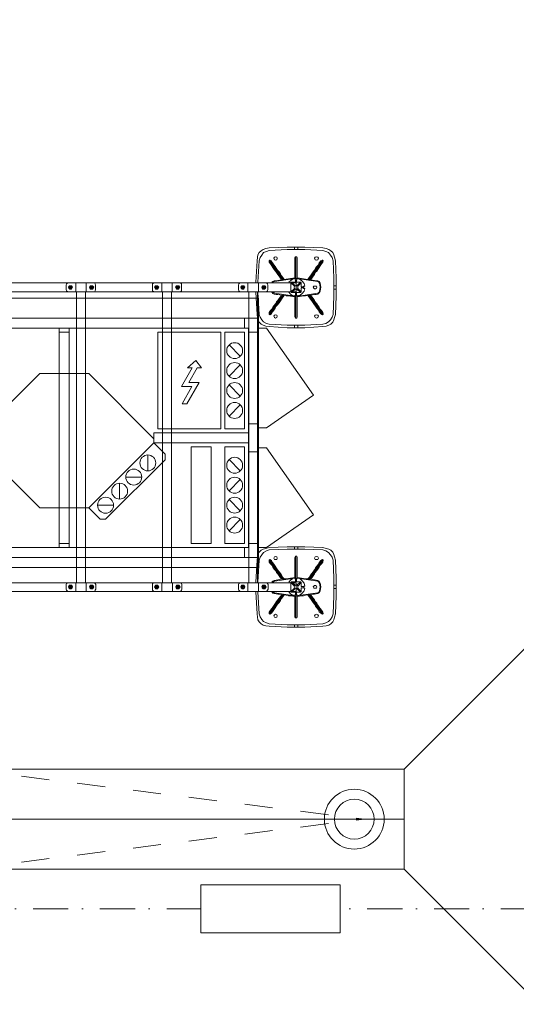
# Model space of a CAD drawing. Header units: millimetres. Extents: x -126905 to -83905, y -179170 to 5194.
# Tile 11 of 14: x -103558 to -101067, y -98345 to -93407. Entities that reach past the tile are written whole.
import ezdxf
from ezdxf.enums import TextEntityAlignment as Align

# ---------------------------------------------------------------- set-up
doc = ezdxf.new("R2010")
doc.units = ezdxf.units.MM
doc.header["$MEASUREMENT"] = 0
for name, pattern in [('Kropki i Kreski', [335.138881, 176.388884, -88.194442, 0, -70.555556]), ('Przerywana', [282.222223, 141.111112, -141.111112]), ('Wipeout_Contour', [1000, 0, -1000])]:
    doc.linetypes.add(name, pattern=pattern)
for name, color, linetype, lineweight in [('Nowe_0_Nr_pióra__3', 7, 'Continuous', 13), ('Nowe_Konstrukcja - Słupy_Nr_pióra__21', 7, 'Continuous', 20), ('Nowe_Konstrukcja - Słupy_Nr_pióra__4', 8, 'Continuous', 13), ('Nowe_Konstrukcja - Słupy_Nr_pióra__41', 7, 'Continuous', 13), ('Nowe_Osie_Nr_pióra__4', 8, 'Continuous', 13)]:
    doc.layers.add(name, color=color, linetype=linetype, lineweight=lineweight)
doc.layers.add('Nowe_Konstrukcja - Słupy', color=7, linetype='Continuous')
doc.layers.add('Nowe_Osie', color=7, linetype='Continuous')
doc.layers.add('Nowe_wentylacja_Nr_pióra__61', color=7, linetype='Continuous', lineweight=18, true_color=0x6a6a6a)
doc.styles.add('STYL_AUTOMATYCZNY_1', font='arial.ttf')

# ---------------------------------------------------------------- blocks, each defined once
blk = doc.blocks.new('Standardowy znacznik osi_5')
at = {"layer": 'Nowe_Osie_Nr_pióra__4', "color": 8, "linetype": 'Kropki i Kreski', "lineweight": 13}
blk.add_line((1000, 0), (32849.3, 0), dxfattribs=at)
at = {"layer": 'Nowe_Osie_Nr_pióra__4', "color": 8, "lineweight": 13, "style": 'STYL_AUTOMATYCZNY_1'}
for tag, p in [('AC_MarkerText_1_0', (-250, -239.3)), ('AC_MarkerText_1_1', (34099.3, -239.3))]:
    blk.add_attdef(tag, text='', height=250, rotation=180, dxfattribs=at).set_placement(p, align=Align.TOP_CENTER)
blk = doc.blocks.new('Słup_2_1', base_point=(-102299.5, -97866.1))
at = {"layer": 'Nowe_Konstrukcja - Słupy_Nr_pióra__4', "linetype": 'Continuous', "lineweight": 13}
h = blk.add_hatch(dxfattribs=at)
h.set_pattern_fill('Beton_zbrojony_0001', color=8, style=0, pattern_type=2)
h.set_pattern_definition([(45, (0, 0), (-91.92388, 91.92388), []), (45, (-45.96, 45.96), (-91.92388, 91.92388), [97.5, -32.5])])
h.paths.add_polyline_path([(-102649.5, -97986.1), (-101949.5, -97986.1), (-101949.5, -97746.1), (-102649.5, -97746.1)])
at = {"layer": 'Nowe_Konstrukcja - Słupy_Nr_pióra__21', "color": 7, "linetype": 'Continuous', "lineweight": 20, "flags": 128}
blk.add_lwpolyline([(-102649.5, -97986.1), (-101949.5, -97986.1), (-101949.5, -97746.1), (-102649.5, -97746.1)], close=True, dxfattribs=at)
blk = doc.blocks.new('Słup_4_1', base_point=(-102299.5, -97866.1))
at = {"color": 254, "linetype": 'Wipeout_Contour', "lineweight": 0, "ltscale": 566293.557918}
blk.add_wipeout([(-102649.5, -97986.1), (-101949.5, -97986.1), (-101949.5, -97746.1), (-102649.5, -97746.1)], dxfattribs=at).dxf.layer = 'Nowe_Konstrukcja - Słupy'
at = {"layer": 'Nowe_Konstrukcja - Słupy_Nr_pióra__41', "color": 7, "linetype": 'Continuous', "lineweight": 13, "flags": 128}
blk.add_lwpolyline([(-102649.5, -97986.1), (-101949.5, -97986.1), (-101949.5, -97746.1), (-102649.5, -97746.1)], close=True, dxfattribs=at)
blk = doc.blocks.new('Słup_5_1', base_point=(-102299.5, -97866.1))
at = {"color": 254, "linetype": 'Wipeout_Contour', "lineweight": 0, "ltscale": 566293.557918}
blk.add_wipeout([(-102649.5, -97986.1), (-101949.5, -97986.1), (-101949.5, -97746.1), (-102649.5, -97746.1)], dxfattribs=at).dxf.layer = 'Nowe_Konstrukcja - Słupy'
at = {"layer": 'Nowe_Konstrukcja - Słupy_Nr_pióra__41', "color": 7, "linetype": 'Continuous', "lineweight": 13, "flags": 128}
blk.add_lwpolyline([(-102649.5, -97986.1), (-101949.5, -97986.1), (-101949.5, -97746.1), (-102649.5, -97746.1)], close=True, dxfattribs=at)

msp = doc.modelspace()

# ---------------------------------------------------------------- linework, layer by layer
at = {"layer": 'Nowe_0_Nr_pióra__3', "color": 7, "linetype": 'Przerywana', "lineweight": 13}
for p in [(-103829.5, -97166.6), (-103829.5, -97666.6)]:
    msp.add_line(p, (-101829.5, -97416.6), dxfattribs=at)
at = {"layer": 'Nowe_0_Nr_pióra__3', "color": 7, "linetype": 'Continuous', "lineweight": 13, "flags": 128}
for points in [[(-96019.5, -91556.6), (-101629.5, -97166.6)], [(-101629.5, -97416.6), (-115929.5, -97416.6)], [(-101880.5, -97666.6), (-116180.5, -97666.6)], [(-96019.5, -103276.6), (-101629.5, -97666.6)]]:
    msp.add_lwpolyline(points, dxfattribs=at)
msp.add_lwpolyline([(-101629.5, -97166.6), (-116180.5, -97166.6), (-116180.5, -97666.6), (-101629.5, -97666.6)], close=True, dxfattribs=at)
at = {"layer": 'Nowe_0_Nr_pióra__3', "color": 7, "linetype": 'Continuous', "lineweight": 13}
for radius in [150, 100]:
    msp.add_circle((-101879.5, -97416.6), radius, dxfattribs=at)
at = {"layer": 'Nowe_wentylacja_Nr_pióra__61', "color": 251, "linetype": 'Continuous', "lineweight": 18, "true_color": 0x6a6a6a}
for p, q in [((-102507.8, -95038.5), (-102451.2, -95095.1)), ((-102507.8, -95195.1), (-102451.2, -95138.5)), ((-102507.8, -95238.5), (-102451.2, -95295.1)), ((-102507.8, -95395.1), (-102451.2, -95338.5)), ((-102915.1, -95590.1), (-102915.1, -95670.1)), ((-102507.8, -95613.5), (-102451.2, -95670.1)), ((-103025.8, -95700.8), (-102945.8, -95700.8)), ((-103056.5, -95731.5), (-103056.5, -95811.5)), ((-102507.8, -95770.1), (-102451.2, -95713.5)), ((-103167.2, -95842.2), (-103087.2, -95842.2)), ((-102507.8, -95813.5), (-102451.2, -95870.1)), ((-102507.8, -95970.1), (-102451.2, -95913.5))]:
    msp.add_line(p, q, dxfattribs=at)
for points in [[(-102365.8, -94598.8), (-102362.7, -94586.3), (-102356.5, -94575.3), (-102347.1, -94566), (-102336.1, -94559.7), (-102323.6, -94555)], [(-102356.5, -94616), (-102351.8, -94600.3), (-102343.9, -94587.8), (-102334.6, -94575.3), (-102320.5, -94569.1), (-102306.4, -94564.4)], [(-102323.6, -94555), (-102306.4, -94551.9)], [(-102306.4, -94551.9), (-102215.8, -94547.2), (-102126.7, -94547.2), (-102037.6, -94551.9)], [(-102306.4, -94564.4), (-102215.8, -94559.7), (-102126.7, -94559.7), (-102037.6, -94564.4)], [(-102179.8, -94547.2), (-102179.8, -94559.7)], [(-102162.6, -94547.2), (-102162.6, -94559.7)], [(-102037.6, -94551.9), (-102020.4, -94555)], [(-102037.6, -94564.4), (-102021.9, -94569.1), (-102009.4, -94575.3), (-101998.5, -94587.8), (-101990.7, -94600.3), (-101986, -94616)], [(-102020.4, -94555), (-102007.9, -94559.7), (-101996.9, -94566), (-101987.5, -94575.3), (-101981.3, -94586.3), (-101978.2, -94598.8)], [(-102373.7, -94723.8), (-102367.4, -94616)], [(-102367.4, -94616), (-102365.8, -94598.8)], [(-102362.7, -94723.8), (-102356.5, -94616)], [(-102306.4, -94616), (-102303.3, -94612.8)], [(-102306.4, -94616), (-102236.1, -94714.5)], [(-102306.4, -94623.8), (-102306.4, -94616)], [(-102234.5, -94712.9), (-102303.3, -94612.8)], [(-102303.3, -94612.8), (-102295.5, -94616)], [(-102178.2, -94702), (-102187.6, -94703.5), (-102198.6, -94705.1), (-102209.5, -94706.6), (-102220.5, -94708.2), (-102231.4, -94709.8), (-102237.7, -94700.4), (-102243.9, -94691), (-102250.2, -94681.6), (-102256.4, -94672.3), (-102264.2, -94662.9), (-102270.5, -94653.5), (-102276.7, -94644.1), (-102283, -94636.3), (-102289.2, -94626.9), (-102295.5, -94616)], [(-102178.2, -94601.9), (-102175.1, -94595.7)], [(-102178.2, -94601.9), (-102178.2, -94702)], [(-102175.1, -94595.7), (-102167.3, -94595.7)], [(-102175.1, -94595.7), (-102175.1, -94705.1)], [(-102167.3, -94705.1), (-102167.3, -94595.7), (-102165.7, -94601.9)], [(-102165.7, -94702), (-102165.7, -94601.9)], [(-102112.6, -94709.8), (-102106.3, -94700.4), (-102098.5, -94691), (-102092.3, -94681.6), (-102086, -94672.3), (-102079.8, -94662.9), (-102073.5, -94653.5), (-102067.3, -94644.1), (-102059.4, -94636.3), (-102054.8, -94626.9), (-102046.9, -94616)], [(-102109.5, -94712.9), (-102039.1, -94612.8)], [(-102036, -94616), (-102106.3, -94714.5)], [(-102046.9, -94616), (-102039.1, -94612.8)], [(-102036, -94616), (-102039.1, -94612.8)], [(-102036, -94616), (-102037.6, -94623.8)], [(-101986, -94616), (-101981.3, -94703.5), (-101981.3, -94794.2), (-101986, -94884.8)], [(-101978.2, -94598.8), (-101973.5, -94616)], [(-101973.5, -94616), (-101970.3, -94703.5), (-101970.3, -94794.2), (-101973.5, -94884.8)], [(-102306.4, -94623.8), (-102300.2, -94631.6), (-102293.9, -94641), (-102287.7, -94650.4), (-102281.4, -94659.7), (-102275.2, -94667.6), (-102268.9, -94675.4), (-102262.7, -94684.8), (-102256.4, -94694.1), (-102250.2, -94703.5), (-102243.9, -94711.3), (-102253.3, -94712.9), (-102262.7, -94714.5), (-102272, -94716), (-102281.4, -94716)], [(-102037.6, -94623.8), (-102043.8, -94631.6), (-102050.1, -94641), (-102056.3, -94650.4), (-102062.6, -94659.7), (-102067.3, -94667.6), (-102075.1, -94675.4), (-102079.8, -94684.8), (-102086, -94694.1), (-102092.3, -94703.5), (-102098.5, -94711.3)], [(-102197, -94708.2), (-102198.6, -94708.2), (-102279.9, -94720.7)], [(-102207.9, -94723.8), (-102198.6, -94716), (-102189.2, -94708.2), (-102176.7, -94705.1)], [(-102197, -94708.2), (-102195.4, -94708.2)], [(-102178.2, -94705.1), (-102195.4, -94708.2)], [(-102178.2, -94705.1), (-102165.7, -94705.1)], [(-102176.7, -94705.1), (-102176.7, -94711.3)], [(-102176.7, -94711.3), (-102167.3, -94711.3), (-102168.9, -94712.9)], [(-102175.1, -94712.9), (-102176.7, -94711.3)], [(-102175.1, -94723.8), (-102175.1, -94712.9)], [(-102168.9, -94712.9), (-102168.9, -94723.8)], [(-102167.3, -94705.1), (-102151.7, -94709.8), (-102140.7, -94719.1), (-102131.4, -94730.1), (-102128.2, -94744.2)], [(-102167.3, -94711.3), (-102167.3, -94705.1)], [(-102112.6, -94709.8), (-102123.5, -94708.2), (-102134.5, -94706.6), (-102143.9, -94705.1), (-102154.8, -94703.5), (-102165.7, -94702)], [(-102062.6, -94720.7), (-102143.9, -94708.2), (-102147, -94708.2), (-102165.7, -94705.1)], [(-102062.6, -94716), (-102070.4, -94716), (-102079.8, -94714.5), (-102089.1, -94712.9), (-102098.5, -94711.3)], [(-102170.4, -94727), (-105775.2, -94727)], [(-103313.1, -94727), (-103317.8, -94728.5), (-103322.5, -94731.7), (-103324.1, -94737.9)], [(-103324.1, -94759.8), (-103324.1, -94737.9)], [(-103324.1, -94759.8), (-103322.5, -94766), (-103317.8, -94770.7), (-103313.1, -94772.3)], [(-103292.8, -94748.8), (-103313.1, -94748.8)], [(-103303.8, -94744.2), (-103306.9, -94745.7), (-103308.5, -94748.8), (-103306.9, -94753.5), (-103303.8, -94755.1), (-103299.1, -94753.5), (-103297.5, -94748.8)], [(-103303.8, -94741), (-103303.8, -94758.2)], [(-103277.2, -94727), (-103277.2, -94772.3)], [(-103224, -94727), (-103224, -94772.3)], [(-103208.4, -94748.8), (-103186.5, -94748.8)], [(-103197.5, -94744.2), (-103194.3, -94745.7), (-103192.8, -94748.8), (-103194.3, -94753.5), (-103197.5, -94755.1), (-103200.6, -94753.5), (-103203.7, -94748.8)], [(-103197.5, -94741), (-103197.5, -94758.2)], [(-103177.1, -94737.9), (-103178.7, -94731.7), (-103181.8, -94728.5), (-103188.1, -94727)], [(-103188.1, -94772.3), (-103181.8, -94770.7), (-103178.7, -94766), (-103177.1, -94759.8)], [(-103177.1, -94759.8), (-103177.1, -94737.9)], [(-102881.7, -94727), (-102886.4, -94728.5), (-102891.1, -94731.7), (-102891.1, -94737.9)], [(-102891.1, -94759.8), (-102891.1, -94737.9)], [(-102891.1, -94759.8), (-102891.1, -94766), (-102886.4, -94770.7), (-102881.7, -94772.3)], [(-102859.8, -94748.8), (-102881.7, -94748.8)], [(-102870.8, -94744.2), (-102873.9, -94745.7), (-102877, -94748.8), (-102873.9, -94753.5), (-102870.8, -94755.1), (-102866.1, -94753.5), (-102866.1, -94748.8)], [(-102870.8, -94741), (-102870.8, -94758.2)], [(-102844.2, -94727), (-102844.2, -94772.3)], [(-102792.6, -94727), (-102792.6, -94772.3)], [(-102777, -94748.8), (-102755.1, -94748.8)], [(-102766, -94744.2), (-102761.3, -94745.7), (-102759.8, -94748.8), (-102761.3, -94753.5), (-102766, -94755.1), (-102769.1, -94753.5), (-102770.7, -94748.8)], [(-102766, -94741), (-102766, -94758.2)], [(-102745.7, -94737.9), (-102745.7, -94731.7), (-102750.4, -94728.5), (-102755.1, -94727)], [(-102755.1, -94772.3), (-102750.4, -94770.7), (-102745.7, -94766), (-102745.7, -94759.8)], [(-102745.7, -94759.8), (-102745.7, -94737.9)], [(-102448.7, -94727), (-102454.9, -94728.5), (-102458.1, -94731.7), (-102459.6, -94737.9)], [(-102459.6, -94759.8), (-102459.6, -94737.9)], [(-102459.6, -94759.8), (-102458.1, -94766), (-102454.9, -94770.7), (-102448.7, -94772.3)], [(-102428.4, -94748.8), (-102448.7, -94748.8)], [(-102439.3, -94744.2), (-102442.4, -94745.7), (-102444, -94748.8), (-102442.4, -94753.5), (-102439.3, -94755.1), (-102436.2, -94753.5), (-102433.1, -94748.8)], [(-102439.3, -94741), (-102439.3, -94758.2)], [(-102412.7, -94727), (-102412.7, -94772.3)], [(-102359.6, -94727), (-102359.6, -94772.3)], [(-102343.9, -94748.8), (-102323.6, -94748.8)], [(-102333, -94744.2), (-102329.9, -94745.7), (-102328.3, -94748.8), (-102329.9, -94753.5), (-102333, -94755.1), (-102337.7, -94753.5), (-102339.3, -94748.8)], [(-102333, -94741), (-102333, -94758.2)], [(-102312.7, -94737.9), (-102314.2, -94731.7), (-102318.9, -94728.5), (-102323.6, -94727)], [(-102323.6, -94772.3), (-102318.9, -94770.7), (-102314.2, -94766), (-102312.7, -94759.8)], [(-102312.7, -94759.8), (-102312.7, -94737.9)], [(-102292.4, -94723.8), (-102287.7, -94720.7), (-102281.4, -94716)], [(-102287.7, -94723.8), (-102279.9, -94720.7)], [(-102197, -94727), (-102195.4, -94723.8)], [(-102197, -94773.9), (-102197, -94723.8)], [(-102197, -94727), (-102179.8, -94744.2)], [(-102197, -94747.3), (-102197, -94727)], [(-102197, -94772.3), (-102197, -94752)], [(-102179.8, -94755.1), (-102197, -94772.3)], [(-102195.4, -94723.8), (-102176.7, -94723.8)], [(-102176.7, -94741), (-102193.9, -94723.8)], [(-102193.9, -94775.4), (-102176.7, -94758.2)], [(-102179.8, -94755.1), (-102181.4, -94748.8), (-102179.8, -94744.2)], [(-102179.8, -94744.2), (-102176.7, -94741)], [(-102176.7, -94758.2), (-102179.8, -94755.1)], [(-102176.7, -94723.8), (-102175.1, -94723.8)], [(-102176.7, -94741), (-102170.4, -94741), (-102167.3, -94741)], [(-102167.3, -94758.2), (-102170.4, -94759.8), (-102176.7, -94758.2)], [(-102170.4, -94727), (-102170.4, -94772.3)], [(-102168.9, -94723.8), (-102165.7, -94723.8)], [(-102148.5, -94723.8), (-102167.3, -94741)], [(-102128.2, -94755.1), (-102131.4, -94769.2), (-102140.7, -94780.1), (-102151.7, -94787.9), (-102167.3, -94792.6)], [(-102167.3, -94758.2), (-102148.5, -94775.4)], [(-102165.7, -94723.8), (-102148.5, -94723.8)], [(-102165.7, -94741), (-102162.6, -94744.2)], [(-102162.6, -94755.1), (-102165.7, -94758.2)], [(-102162.6, -94744.2), (-102145.4, -94727)], [(-102162.6, -94744.2), (-102162.6, -94748.8), (-102162.6, -94755.1)], [(-102145.4, -94772.3), (-102162.6, -94755.1)], [(-102148.5, -94723.8), (-102145.4, -94727)], [(-102145.4, -94747.3), (-102145.4, -94727)], [(-102145.4, -94747.3), (-102136, -94747.3)], [(-102145.4, -94752), (-102145.4, -94772.3)], [(-102136, -94752), (-102145.4, -94752)], [(-102132.9, -94744.2), (-102132.9, -94755.1), (-102136, -94752)], [(-102136, -94747.3), (-102132.9, -94744.2)], [(-102128.2, -94744.2), (-102132.9, -94744.2)], [(-102132.9, -94755.1), (-102128.2, -94755.1)], [(-102062.6, -94716), (-102054.8, -94720.7), (-102050.1, -94728.5)], [(-102062.6, -94720.7), (-102057.9, -94723.8), (-102053.2, -94728.5)], [(-102053.2, -94728.5), (-102050.1, -94748.8), (-102053.2, -94769.2), (-102057.9, -94775.4), (-102062.6, -94778.5)], [(-102050.1, -94728.5), (-102046.9, -94748.8), (-102050.1, -94769.2), (-102054.8, -94777), (-102062.6, -94783.2)], [(-101970.3, -94741), (-101981.3, -94741)], [(-101970.3, -94758.2), (-101981.3, -94758.2)], [(-102170.4, -94772.3), (-105775.2, -94772.3)], [(-103272.5, -94772.3), (-103272.5, -96230.8)], [(-103228.7, -94772.3), (-103228.7, -96230.8)], [(-102841.1, -94772.3), (-102841.1, -96230.8)], [(-102795.7, -94772.3), (-102795.7, -96230.8)], [(-102408, -94772.3), (-102408, -96230.8)], [(-102367.4, -94884.8), (-102373.7, -94773.9)], [(-102364.3, -94772.3), (-102364.3, -96230.8)], [(-102356.5, -94884.8), (-102362.7, -94773.9)], [(-102306.4, -94883.3), (-102236.1, -94784.8)], [(-102306.4, -94875.5), (-102300.2, -94866.1), (-102293.9, -94858.3), (-102287.7, -94848.9), (-102281.4, -94841.1), (-102275.2, -94831.7), (-102268.9, -94822.3), (-102262.7, -94814.5), (-102256.4, -94805.1), (-102250.2, -94797.3), (-102243.9, -94787.9)], [(-102234.5, -94784.8), (-102303.3, -94886.4)], [(-102231.4, -94789.5), (-102237.7, -94798.9), (-102243.9, -94808.3), (-102250.2, -94817.6), (-102256.4, -94827), (-102264.2, -94836.4), (-102270.5, -94844.2), (-102276.7, -94853.6), (-102283, -94864.5), (-102289.2, -94872.3), (-102295.5, -94881.7)], [(-102281.4, -94783.2), (-102287.7, -94780.1), (-102292.4, -94773.9)], [(-102279.9, -94778.5), (-102287.7, -94773.9)], [(-102281.4, -94783.2), (-102272, -94784.8), (-102262.7, -94784.8), (-102253.3, -94786.4), (-102243.9, -94787.9)], [(-102197, -94791.1), (-102198.6, -94789.5), (-102279.9, -94778.5)], [(-102231.4, -94789.5), (-102220.5, -94791.1), (-102209.5, -94792.6), (-102198.6, -94794.2), (-102187.6, -94795.7), (-102178.2, -94797.3)], [(-102176.7, -94792.6), (-102189.2, -94789.5), (-102198.6, -94783.2), (-102207.9, -94773.9)], [(-102175.1, -94775.4), (-102195.4, -94775.4), (-102197, -94772.3)], [(-102195.4, -94791.1), (-102197, -94791.1)], [(-102195.4, -94791.1), (-102195.4, -94789.5)], [(-102195.4, -94791.1), (-102195.4, -94789.5)], [(-102195.4, -94791.1), (-102178.2, -94792.6)], [(-102165.7, -94792.6), (-102178.2, -94792.6)], [(-102178.2, -94897.4), (-102178.2, -94797.3)], [(-102176.7, -94787.9), (-102167.3, -94787.9), (-102168.9, -94784.8)], [(-102175.1, -94784.8), (-102176.7, -94787.9)], [(-102176.7, -94792.6), (-102176.7, -94787.9)], [(-102175.1, -94775.4), (-102175.1, -94784.8)], [(-102175.1, -94903.6), (-102175.1, -94792.6)], [(-102148.5, -94775.4), (-102168.9, -94775.4)], [(-102168.9, -94784.8), (-102168.9, -94775.4)], [(-102167.3, -94787.9), (-102167.3, -94792.6)], [(-102167.3, -94792.6), (-102167.3, -94903.6)], [(-102165.7, -94792.6), (-102147, -94791.1), (-102062.6, -94778.5)], [(-102165.7, -94797.3), (-102154.8, -94795.7), (-102143.9, -94794.2), (-102134.5, -94792.6), (-102123.5, -94791.1), (-102112.6, -94789.5)], [(-102165.7, -94797.3), (-102165.7, -94897.4)], [(-102145.4, -94772.3), (-102148.5, -94775.4)], [(-102112.6, -94789.5), (-102106.3, -94798.9), (-102098.5, -94808.3), (-102092.3, -94817.6), (-102086, -94827), (-102079.8, -94836.4), (-102073.5, -94844.2), (-102067.3, -94853.6), (-102059.4, -94864.5), (-102054.8, -94872.3), (-102046.9, -94881.7)], [(-102109.5, -94784.8), (-102039.1, -94886.4)], [(-102036, -94883.3), (-102106.3, -94784.8)], [(-102098.5, -94787.9), (-102089.1, -94786.4), (-102079.8, -94784.8), (-102070.4, -94784.8), (-102062.6, -94783.2)], [(-102037.6, -94875.5), (-102043.8, -94866.1), (-102050.1, -94858.3), (-102056.3, -94848.9), (-102062.6, -94841.1), (-102067.3, -94831.7), (-102075.1, -94822.3), (-102079.8, -94814.5), (-102086, -94805.1), (-102092.3, -94797.3), (-102098.5, -94787.9)], [(-102365.8, -94900.5), (-102367.4, -94884.8)], [(-102323.6, -94944.3), (-102336.1, -94939.6), (-102347.1, -94933.3), (-102356.5, -94923.9), (-102362.7, -94913), (-102365.8, -94900.5)], [(-102306.4, -94933.3), (-102320.5, -94930.2), (-102334.6, -94922.4), (-102343.9, -94913), (-102351.8, -94898.9), (-102356.5, -94884.8)], [(-102306.4, -94883.3), (-102306.4, -94875.5)], [(-102306.4, -94883.3), (-102303.3, -94886.4)], [(-102295.5, -94881.7), (-102303.3, -94886.4)], [(-102175.1, -94903.6), (-102178.2, -94897.4)], [(-102175.1, -94903.6), (-102167.3, -94903.6)], [(-102165.7, -94897.4), (-102167.3, -94903.6)], [(-102062.6, -94900.5), (-102064.1, -94902)], [(-102039.1, -94886.4), (-102046.9, -94881.7)], [(-102036, -94883.3), (-102039.1, -94886.4)], [(-102037.6, -94875.5), (-102036, -94883.3)], [(-101986, -94884.8), (-101990.7, -94898.9), (-101998.5, -94913), (-102009.4, -94922.4), (-102021.9, -94930.2), (-102037.6, -94933.3)], [(-101978.2, -94900.5), (-101981.3, -94913), (-101987.5, -94923.9), (-101996.9, -94933.3), (-102007.9, -94939.6), (-102020.4, -94944.3)], [(-101973.5, -94884.8), (-101978.2, -94900.5)], [(-102306.4, -94945.8), (-102323.6, -94944.3)], [(-102037.6, -94933.3), (-102126.7, -94939.6), (-102215.8, -94939.6), (-102306.4, -94933.3)], [(-102037.6, -94945.8), (-102126.7, -94952.1), (-102215.8, -94952.1), (-102306.4, -94945.8)], [(-102179.8, -94953.6), (-102179.8, -94941.1)], [(-102162.6, -94941.1), (-102162.6, -94953.6)], [(-102020.4, -94944.3), (-102037.6, -94945.8)], [(-102365.8, -96101), (-102362.7, -96088.5), (-102356.5, -96077.6), (-102347.1, -96068.2), (-102336.1, -96062), (-102323.6, -96058.8)], [(-102356.5, -96118.2), (-102351.8, -96102.6), (-102343.9, -96090.1), (-102334.6, -96079.1), (-102320.5, -96071.3), (-102306.4, -96066.6)], [(-102323.6, -96058.8), (-102306.4, -96054.1)], [(-102306.4, -96054.1), (-102215.8, -96051), (-102126.7, -96051), (-102037.6, -96054.1)], [(-102306.4, -96066.6), (-102215.8, -96062), (-102126.7, -96062), (-102037.6, -96066.6)], [(-102179.8, -96049.4), (-102179.8, -96062)], [(-102178.2, -96104.2), (-102175.1, -96097.9)], [(-102175.1, -96097.9), (-102167.3, -96097.9)], [(-102175.1, -96097.9), (-102175.1, -96207.3)], [(-102167.3, -96207.3), (-102167.3, -96097.9), (-102165.7, -96104.2)], [(-102162.6, -96049.4), (-102162.6, -96062)], [(-102037.6, -96054.1), (-102020.4, -96058.8)], [(-102037.6, -96066.6), (-102021.9, -96071.3), (-102009.4, -96079.1), (-101998.5, -96090.1), (-101990.7, -96102.6), (-101986, -96118.2)], [(-102020.4, -96058.8), (-102007.9, -96062), (-101996.9, -96068.2), (-101987.5, -96077.6), (-101981.3, -96088.5), (-101978.2, -96101)], [(-102373.7, -96227.7), (-102367.4, -96118.2)], [(-102367.4, -96118.2), (-102365.8, -96101)], [(-102362.7, -96227.7), (-102356.5, -96118.2)], [(-102306.4, -96118.2), (-102303.3, -96115.1)], [(-102306.4, -96118.2), (-102236.1, -96216.7)], [(-102306.4, -96127.6), (-102306.4, -96118.2)], [(-102306.4, -96127.6), (-102300.2, -96135.4), (-102293.9, -96143.2), (-102287.7, -96152.6), (-102281.4, -96162), (-102275.2, -96169.8), (-102268.9, -96179.2), (-102262.7, -96187), (-102256.4, -96196.4), (-102250.2, -96205.8), (-102243.9, -96213.6), (-102253.3, -96215.1), (-102262.7, -96216.7), (-102272, -96218.3), (-102281.4, -96219.8)], [(-102234.5, -96216.7), (-102303.3, -96115.1)], [(-102303.3, -96115.1), (-102295.5, -96119.8)], [(-102178.2, -96204.2), (-102187.6, -96205.8), (-102198.6, -96207.3), (-102209.5, -96208.9), (-102220.5, -96210.5), (-102231.4, -96212), (-102237.7, -96204.2), (-102243.9, -96193.3), (-102250.2, -96183.9), (-102256.4, -96176.1), (-102264.2, -96166.7), (-102270.5, -96155.7), (-102276.7, -96147.9), (-102283, -96138.5), (-102289.2, -96129.2), (-102295.5, -96119.8)], [(-102178.2, -96104.2), (-102178.2, -96204.2)], [(-102165.7, -96204.2), (-102165.7, -96104.2)], [(-102112.6, -96212), (-102106.3, -96204.2), (-102098.5, -96193.3), (-102092.3, -96183.9), (-102086, -96176.1), (-102079.8, -96166.7), (-102073.5, -96155.7), (-102067.3, -96147.9), (-102059.4, -96138.5), (-102054.8, -96129.2), (-102046.9, -96119.8)], [(-102109.5, -96216.7), (-102039.1, -96115.1)], [(-102036, -96118.2), (-102106.3, -96216.7)], [(-102037.6, -96127.6), (-102043.8, -96135.4), (-102050.1, -96143.2), (-102056.3, -96152.6), (-102062.6, -96162), (-102067.3, -96169.8), (-102075.1, -96179.2), (-102079.8, -96187), (-102086, -96196.4), (-102092.3, -96205.8), (-102098.5, -96213.6)], [(-102046.9, -96119.8), (-102039.1, -96115.1)], [(-102036, -96118.2), (-102039.1, -96115.1)], [(-102036, -96118.2), (-102037.6, -96127.6)], [(-101986, -96118.2), (-101981.3, -96207.3), (-101981.3, -96296.4), (-101986, -96387.1)], [(-101978.2, -96101), (-101973.5, -96118.2)], [(-101973.5, -96118.2), (-101970.3, -96207.3), (-101970.3, -96296.4), (-101973.5, -96387.1)], [(-102170.4, -96230.8), (-105775.2, -96230.8)], [(-103313.1, -96230.8), (-103317.8, -96232.3), (-103322.5, -96235.5), (-103324.1, -96240.2)], [(-103324.1, -96240.2), (-103324.1, -96263.6)], [(-103302.2, -96262), (-103302.2, -96243.3)], [(-103277.2, -96274.5), (-103277.2, -96230.8)], [(-103224, -96274.5), (-103224, -96230.8)], [(-103197.5, -96262), (-103197.5, -96243.3)], [(-103175.6, -96240.2), (-103178.7, -96235.5), (-103181.8, -96232.3), (-103188.1, -96230.8)], [(-103175.6, -96240.2), (-103175.6, -96263.6)], [(-102880.1, -96230.8), (-102886.4, -96232.3), (-102891.1, -96235.5), (-102891.1, -96240.2)], [(-102891.1, -96240.2), (-102891.1, -96263.6)], [(-102870.8, -96262), (-102870.8, -96243.3)], [(-102844.2, -96274.5), (-102844.2, -96230.8)], [(-102791, -96274.5), (-102791, -96230.8)], [(-102766, -96262), (-102766, -96243.3)], [(-102744.1, -96240.2), (-102745.7, -96235.5), (-102750.4, -96232.3), (-102755.1, -96230.8)], [(-102744.1, -96240.2), (-102744.1, -96263.6)], [(-102448.7, -96230.8), (-102453.4, -96232.3), (-102458.1, -96235.5), (-102459.6, -96240.2)], [(-102459.6, -96240.2), (-102459.6, -96263.6)], [(-102439.3, -96262), (-102439.3, -96243.3)], [(-102412.7, -96274.5), (-102412.7, -96230.8)], [(-102359.6, -96274.5), (-102359.6, -96230.8)], [(-102333, -96262), (-102333, -96243.3)], [(-102311.1, -96240.2), (-102314.2, -96235.5), (-102317.4, -96232.3), (-102323.6, -96230.8)], [(-102311.1, -96240.2), (-102311.1, -96263.6)], [(-102292.4, -96227.7), (-102287.7, -96223), (-102281.4, -96219.8)], [(-102287.7, -96227.7), (-102279.9, -96223)], [(-102197, -96212), (-102198.6, -96212), (-102279.9, -96223)], [(-102207.9, -96227.7), (-102198.6, -96218.3), (-102189.2, -96212), (-102176.7, -96208.9)], [(-102197, -96212), (-102195.4, -96212)], [(-102197, -96229.2), (-102195.4, -96226.1)], [(-102197, -96276.1), (-102197, -96227.7)], [(-102197, -96229.2), (-102179.8, -96248)], [(-102197, -96249.5), (-102197, -96229.2)], [(-102178.2, -96208.9), (-102195.4, -96212)], [(-102195.4, -96212), (-102195.4, -96210.5)], [(-102195.4, -96226.1), (-102176.7, -96226.1)], [(-102176.7, -96243.3), (-102193.9, -96226.1)], [(-102179.8, -96246.4), (-102176.7, -96243.3)], [(-102178.2, -96208.9), (-102165.7, -96208.9)], [(-102176.7, -96208.9), (-102176.7, -96213.6)], [(-102176.7, -96213.6), (-102167.3, -96213.6), (-102168.9, -96216.7)], [(-102175.1, -96216.7), (-102176.7, -96213.6)], [(-102176.7, -96226.1), (-102175.1, -96226.1)], [(-102176.7, -96243.3), (-102170.4, -96243.3), (-102167.3, -96243.3)], [(-102175.1, -96226.1), (-102175.1, -96216.7)], [(-102170.4, -96230.8), (-102170.4, -96274.5)], [(-102168.9, -96216.7), (-102168.9, -96226.1)], [(-102168.9, -96226.1), (-102165.7, -96226.1)], [(-102167.3, -96208.9), (-102151.7, -96212), (-102140.7, -96221.4), (-102131.4, -96232.3), (-102128.2, -96248)], [(-102167.3, -96213.6), (-102167.3, -96208.9)], [(-102148.5, -96226.1), (-102167.3, -96243.3)], [(-102112.6, -96212), (-102123.5, -96210.5), (-102134.5, -96208.9), (-102143.9, -96207.3), (-102154.8, -96205.8), (-102165.7, -96204.2)], [(-102062.6, -96223), (-102143.9, -96212), (-102147, -96212), (-102165.7, -96208.9)], [(-102165.7, -96226.1), (-102148.5, -96226.1)], [(-102165.7, -96243.3), (-102162.6, -96246.4)], [(-102162.6, -96248), (-102145.4, -96229.2)], [(-102148.5, -96226.1), (-102145.4, -96229.2)], [(-102147, -96212), (-102147, -96210.5)], [(-102147, -96212), (-102147, -96210.5)], [(-102147, -96212), (-102147, -96210.5)], [(-102145.4, -96249.5), (-102145.4, -96229.2)], [(-102062.6, -96219.8), (-102070.4, -96218.3), (-102079.8, -96216.7), (-102089.1, -96215.1), (-102098.5, -96213.6)], [(-102062.6, -96219.8), (-102054.8, -96223), (-102050.1, -96232.3)], [(-102062.6, -96223), (-102057.9, -96227.7), (-102053.2, -96232.3)], [(-102053.2, -96232.3), (-102050.1, -96251.1), (-102053.2, -96271.4), (-102057.9, -96277.7), (-102062.6, -96280.8)], [(-102050.1, -96232.3), (-102046.9, -96251.1), (-102050.1, -96271.4)], [(-101970.3, -96243.3), (-101981.3, -96243.3)], [(-102170.4, -96274.5), (-105775.2, -96274.5)], [(-103324.1, -96263.6), (-103322.5, -96268.3), (-103317.8, -96273), (-103313.1, -96274.5)], [(-103292.8, -96251.1), (-103313.1, -96251.1)], [(-103302.2, -96257.4), (-103306.9, -96255.8), (-103308.5, -96251.1), (-103306.9, -96248), (-103302.2, -96248), (-103299.1, -96248), (-103297.5, -96251.1)], [(-103208.4, -96251.1), (-103186.5, -96251.1)], [(-103197.5, -96257.4), (-103192.8, -96255.8), (-103192.8, -96251.1), (-103192.8, -96248), (-103197.5, -96248), (-103200.6, -96248), (-103202.2, -96251.1)], [(-103188.1, -96274.5), (-103181.8, -96273), (-103178.7, -96268.3), (-103175.6, -96263.6)], [(-102891.1, -96263.6), (-102891.1, -96268.3), (-102886.4, -96273), (-102880.1, -96274.5)], [(-102859.8, -96251.1), (-102881.7, -96251.1)], [(-102870.8, -96257.4), (-102873.9, -96255.8), (-102875.4, -96251.1), (-102873.9, -96248), (-102870.8, -96248), (-102866.1, -96248), (-102866.1, -96251.1)], [(-102775.4, -96251.1), (-102753.5, -96251.1)], [(-102766, -96257.4), (-102761.3, -96255.8), (-102759.8, -96251.1), (-102761.3, -96248), (-102766, -96248), (-102769.1, -96248), (-102770.7, -96251.1)], [(-102755.1, -96274.5), (-102750.4, -96273), (-102745.7, -96268.3), (-102744.1, -96263.6)], [(-102459.6, -96263.6), (-102458.1, -96268.3), (-102453.4, -96273), (-102448.7, -96274.5)], [(-102428.4, -96251.1), (-102448.7, -96251.1)], [(-102439.3, -96257.4), (-102442.4, -96255.8), (-102444, -96251.1), (-102442.4, -96248), (-102439.3, -96248), (-102434.6, -96248), (-102433.1, -96251.1)], [(-102367.4, -96387.1), (-102373.7, -96276.1)], [(-102356.5, -96387.1), (-102362.7, -96276.1)], [(-102343.9, -96251.1), (-102322.1, -96251.1)], [(-102333, -96257.4), (-102328.3, -96255.8), (-102328.3, -96251.1), (-102328.3, -96248), (-102333, -96248), (-102336.1, -96248), (-102339.3, -96251.1)], [(-102323.6, -96274.5), (-102317.4, -96273), (-102314.2, -96268.3), (-102311.1, -96263.6)], [(-102306.4, -96385.5), (-102236.1, -96288.6)], [(-102306.4, -96377.7), (-102300.2, -96368.3), (-102293.9, -96360.5), (-102287.7, -96352.7), (-102281.4, -96343.3), (-102275.2, -96333.9), (-102268.9, -96324.6), (-102262.7, -96316.8), (-102256.4, -96307.4), (-102250.2, -96299.6), (-102243.9, -96290.2)], [(-102234.5, -96288.6), (-102303.3, -96388.7)], [(-102231.4, -96291.7), (-102237.7, -96301.1), (-102243.9, -96310.5), (-102250.2, -96319.9), (-102256.4, -96329.3), (-102264.2, -96338.6), (-102270.5, -96348), (-102276.7, -96357.4), (-102283, -96366.8), (-102289.2, -96376.2), (-102295.5, -96384)], [(-102281.4, -96285.5), (-102287.7, -96282.4), (-102292.4, -96276.1)], [(-102279.9, -96280.8), (-102287.7, -96276.1)], [(-102281.4, -96285.5), (-102272, -96287.1), (-102262.7, -96288.6), (-102253.3, -96288.6), (-102243.9, -96290.2)], [(-102197, -96293.3), (-102198.6, -96293.3), (-102279.9, -96280.8)], [(-102231.4, -96291.7), (-102220.5, -96293.3), (-102209.5, -96296.4), (-102198.6, -96296.4), (-102187.6, -96298), (-102178.2, -96299.6)], [(-102176.7, -96296.4), (-102189.2, -96291.7), (-102198.6, -96287.1), (-102207.9, -96276.1)], [(-102197, -96276.1), (-102197, -96255.8)], [(-102179.8, -96257.4), (-102197, -96274.5)], [(-102175.1, -96277.7), (-102195.4, -96277.7), (-102197, -96276.1)], [(-102195.4, -96293.3), (-102197, -96293.3)], [(-102195.4, -96293.3), (-102195.4, -96291.7)], [(-102195.4, -96293.3), (-102195.4, -96291.7)], [(-102195.4, -96293.3), (-102178.2, -96296.4)], [(-102193.9, -96277.7), (-102176.7, -96260.5)], [(-102179.8, -96257.4), (-102181.4, -96251.1), (-102179.8, -96248)], [(-102176.7, -96260.5), (-102179.8, -96257.4)], [(-102167.3, -96260.5), (-102170.4, -96262), (-102176.7, -96260.5)], [(-102176.7, -96290.2), (-102167.3, -96290.2), (-102168.9, -96288.6)], [(-102175.1, -96288.6), (-102176.7, -96290.2)], [(-102176.7, -96296.4), (-102176.7, -96290.2)], [(-102175.1, -96277.7), (-102175.1, -96288.6)], [(-102148.5, -96277.7), (-102168.9, -96277.7)], [(-102168.9, -96288.6), (-102168.9, -96277.7)], [(-102128.2, -96257.4), (-102131.4, -96271.4), (-102140.7, -96283.9), (-102151.7, -96291.7), (-102167.3, -96296.4)], [(-102167.3, -96260.5), (-102148.5, -96277.7)], [(-102167.3, -96290.2), (-102167.3, -96296.4)], [(-102162.6, -96257.4), (-102165.7, -96260.5)], [(-102165.7, -96296.4), (-102147, -96293.3), (-102062.6, -96280.8)], [(-102165.7, -96299.6), (-102154.8, -96298), (-102143.9, -96296.4), (-102134.5, -96296.4), (-102123.5, -96293.3), (-102112.6, -96291.7)], [(-102162.6, -96248), (-102162.6, -96251.1), (-102162.6, -96257.4)], [(-102145.4, -96274.5), (-102162.6, -96257.4)], [(-102145.4, -96276.1), (-102148.5, -96277.7)], [(-102145.4, -96249.5), (-102136, -96249.5)], [(-102145.4, -96255.8), (-102145.4, -96276.1)], [(-102136, -96255.8), (-102145.4, -96255.8)], [(-102132.9, -96248), (-102132.9, -96257.4), (-102136, -96255.8)], [(-102136, -96249.5), (-102132.9, -96248)], [(-102128.2, -96248), (-102132.9, -96248)], [(-102132.9, -96257.4), (-102128.2, -96257.4)], [(-102112.6, -96291.7), (-102106.3, -96301.1), (-102098.5, -96310.5), (-102092.3, -96319.9), (-102086, -96329.3), (-102079.8, -96338.6), (-102073.5, -96348), (-102067.3, -96357.4), (-102059.4, -96366.8), (-102054.8, -96376.2), (-102046.9, -96384)], [(-102109.5, -96288.6), (-102039.1, -96388.7)], [(-102036, -96385.5), (-102106.3, -96288.6)], [(-102098.5, -96290.2), (-102089.1, -96288.6), (-102079.8, -96288.6), (-102070.4, -96287.1), (-102062.6, -96285.5)], [(-102037.6, -96377.7), (-102043.8, -96368.3), (-102050.1, -96360.5), (-102056.3, -96352.7), (-102062.6, -96343.3), (-102067.3, -96333.9), (-102075.1, -96324.6), (-102079.8, -96316.8), (-102086, -96307.4), (-102092.3, -96299.6), (-102098.5, -96290.2)], [(-102050.1, -96273), (-102054.8, -96279.2), (-102062.6, -96285.5)], [(-101970.3, -96260.5), (-101981.3, -96260.5)], [(-102165.7, -96296.4), (-102178.2, -96296.4)], [(-102178.2, -96401.2), (-102178.2, -96299.6)], [(-102175.1, -96407.4), (-102175.1, -96296.4)], [(-102167.3, -96296.4), (-102167.3, -96407.4)], [(-102165.7, -96299.6), (-102165.7, -96401.2)], [(-102365.8, -96404.3), (-102367.4, -96387.1)], [(-102306.4, -96437.1), (-102320.5, -96432.4), (-102334.6, -96424.6), (-102343.9, -96415.2), (-102351.8, -96401.2), (-102356.5, -96387.1)], [(-102306.4, -96385.5), (-102306.4, -96377.7)], [(-102306.4, -96385.5), (-102303.3, -96388.7)], [(-102295.5, -96384), (-102303.3, -96388.7)], [(-102039.1, -96388.7), (-102046.9, -96384)], [(-102036, -96385.5), (-102039.1, -96388.7)], [(-102037.6, -96377.7), (-102036, -96385.5)], [(-101986, -96387.1), (-101990.7, -96401.2), (-101998.5, -96415.2), (-102009.4, -96424.6), (-102021.9, -96432.4), (-102037.6, -96437.1)], [(-101973.5, -96387.1), (-101978.2, -96404.3)], [(-102323.6, -96446.5), (-102336.1, -96443.4), (-102347.1, -96437.1), (-102356.5, -96427.7), (-102362.7, -96416.8), (-102365.8, -96404.3)], [(-102037.6, -96437.1), (-102126.7, -96441.8), (-102215.8, -96441.8), (-102306.4, -96437.1)], [(-102179.8, -96455.9), (-102179.8, -96443.4)], [(-102175.1, -96407.4), (-102178.2, -96401.2)], [(-102175.1, -96407.4), (-102167.3, -96407.4)], [(-102165.7, -96401.2), (-102167.3, -96407.4)], [(-102162.6, -96443.4), (-102162.6, -96455.9)], [(-102062.6, -96404.3), (-102064.1, -96404.3)], [(-101978.2, -96404.3), (-101981.3, -96416.8), (-101987.5, -96427.7), (-101996.9, -96437.1), (-102007.9, -96443.4), (-102020.4, -96446.5)], [(-102306.4, -96448.1), (-102323.6, -96446.5)], [(-102037.6, -96448.1), (-102126.7, -96454.3), (-102215.8, -96454.3), (-102306.4, -96448.1)], [(-102020.4, -96446.5), (-102037.6, -96448.1)]]:
    msp.add_lwpolyline(points, dxfattribs=at)
for points in [[(-102275.2, -94595.7), (-102267.4, -94598.8), (-102265.8, -94603.5), (-102267.4, -94611.3), (-102275.2, -94612.8), (-102279.9, -94611.3), (-102283, -94603.5), (-102279.9, -94598.8)], [(-102068.8, -94595.7), (-102062.6, -94598.8), (-102059.4, -94603.5), (-102062.6, -94611.3), (-102068.8, -94612.8), (-102075.1, -94611.3), (-102078.2, -94603.5), (-102075.1, -94598.8)], [(-103294.4, -94748.8), (-103295.9, -94744.2), (-103299.1, -94741), (-103303.8, -94741), (-103308.5, -94741), (-103311.6, -94744.2), (-103313.1, -94748.8), (-103311.6, -94753.5), (-103308.5, -94756.7), (-103303.8, -94758.2), (-103299.1, -94756.7), (-103295.9, -94753.5)], [(-103308.5, -94741), (-103313.1, -94748.8), (-103308.5, -94758.2), (-103297.5, -94758.2), (-103292.8, -94748.8), (-103297.5, -94741)], [(-103299.1, -94748.8), (-103300.6, -94745.7), (-103303.8, -94744.2), (-103306.9, -94745.7), (-103308.5, -94748.8), (-103306.9, -94752), (-103303.8, -94753.5), (-103300.6, -94752)], [(-103192.8, -94741), (-103186.5, -94748.8), (-103192.8, -94758.2), (-103203.7, -94758.2), (-103208.4, -94748.8), (-103203.7, -94741)], [(-103206.8, -94748.8), (-103205.3, -94744.2), (-103202.2, -94741), (-103197.5, -94741), (-103192.8, -94741), (-103189.6, -94744.2), (-103188.1, -94748.8), (-103189.6, -94753.5), (-103192.8, -94756.7), (-103197.5, -94758.2), (-103202.2, -94756.7), (-103205.3, -94753.5)], [(-103202.2, -94748.8), (-103200.6, -94745.7), (-103197.5, -94744.2), (-103194.3, -94745.7), (-103192.8, -94748.8), (-103194.3, -94752), (-103197.5, -94753.5), (-103200.6, -94752)], [(-102877, -94741), (-102881.7, -94748.8), (-102877, -94758.2), (-102866.1, -94758.2), (-102859.8, -94748.8), (-102866.1, -94741)], [(-102862.9, -94748.8), (-102862.9, -94744.2), (-102866.1, -94741), (-102870.8, -94741), (-102875.4, -94741), (-102878.6, -94744.2), (-102880.1, -94748.8), (-102878.6, -94753.5), (-102875.4, -94756.7), (-102870.8, -94758.2), (-102866.1, -94756.7), (-102862.9, -94753.5)], [(-102866.1, -94748.8), (-102867.6, -94745.7), (-102870.8, -94744.2), (-102873.9, -94745.7), (-102875.4, -94748.8), (-102873.9, -94752), (-102870.8, -94753.5), (-102867.6, -94752)], [(-102759.8, -94741), (-102755.1, -94748.8), (-102759.8, -94758.2), (-102770.7, -94758.2), (-102777, -94748.8), (-102770.7, -94741)], [(-102773.8, -94748.8), (-102773.8, -94744.2), (-102770.7, -94741), (-102766, -94741), (-102761.3, -94741), (-102758.2, -94744.2), (-102756.6, -94748.8), (-102758.2, -94753.5), (-102761.3, -94756.7), (-102766, -94758.2), (-102770.7, -94756.7), (-102773.8, -94753.5)], [(-102770.7, -94748.8), (-102769.1, -94745.7), (-102766, -94744.2), (-102761.3, -94745.7), (-102761.3, -94748.8), (-102761.3, -94752), (-102766, -94753.5), (-102769.1, -94752)], [(-102429.9, -94748.8), (-102431.5, -94744.2), (-102434.6, -94741), (-102439.3, -94741), (-102444, -94741), (-102447.1, -94744.2), (-102448.7, -94748.8), (-102447.1, -94753.5), (-102444, -94756.7), (-102439.3, -94758.2), (-102434.6, -94756.7), (-102431.5, -94753.5)], [(-102444, -94741), (-102448.7, -94748.8), (-102444, -94758.2), (-102433.1, -94758.2), (-102428.4, -94748.8), (-102433.1, -94741)], [(-102434.6, -94748.8), (-102436.2, -94745.7), (-102439.3, -94744.2), (-102442.4, -94745.7), (-102444, -94748.8), (-102442.4, -94752), (-102439.3, -94753.5), (-102436.2, -94752)], [(-102328.3, -94741), (-102323.6, -94748.8), (-102328.3, -94758.2), (-102339.3, -94758.2), (-102343.9, -94748.8), (-102339.3, -94741)], [(-102342.4, -94748.8), (-102340.8, -94744.2), (-102337.7, -94741), (-102333, -94741), (-102328.3, -94741), (-102325.2, -94744.2), (-102323.6, -94748.8), (-102325.2, -94753.5), (-102328.3, -94756.7), (-102333, -94758.2), (-102337.7, -94756.7), (-102340.8, -94753.5)], [(-102337.7, -94748.8), (-102336.1, -94745.7), (-102333, -94744.2), (-102329.9, -94745.7), (-102328.3, -94748.8), (-102329.9, -94752), (-102333, -94753.5), (-102336.1, -94752)], [(-102078.2, -94756.7), (-102082.9, -94753.5), (-102086, -94748.8), (-102082.9, -94744.2), (-102078.2, -94742.6), (-102073.5, -94742.6), (-102068.8, -94744.2), (-102067.3, -94748.8), (-102068.8, -94753.5), (-102073.5, -94756.7)], [(-102359.5, -94904.3), (-104459.5, -94904.3), (-104459.5, -94804.3), (-102359.5, -94804.3)], [(-102429.5, -94904.3), (-104389.5, -94904.3), (-104389.5, -94954.3), (-102429.5, -94954.3)], [(-102359.5, -94974.3), (-102359.5, -94904.3), (-102429.5, -94904.3), (-102429.5, -94954.3), (-102409.5, -94954.3), (-102409.5, -94974.3)], [(-102275.2, -94886.4), (-102267.4, -94889.5), (-102265.8, -94894.2), (-102267.4, -94900.5), (-102275.2, -94903.6), (-102279.9, -94900.5), (-102283, -94894.2), (-102279.9, -94889.5)], [(-102068.8, -94886.4), (-102062.6, -94889.5), (-102059.4, -94894.2), (-102062.6, -94900.5), (-102068.8, -94903.6), (-102075.1, -94900.5), (-102078.2, -94894.2), (-102075.1, -94889.5)], [(-103309.5, -94954.3), (-103359.5, -94954.3), (-103359.5, -94974.3), (-103309.5, -94974.3)], [(-102359.5, -95454.3), (-102319.5, -95454.3), (-102084.6, -95289.8), (-102319.5, -94954.3), (-102359.5, -94954.3)], [(-103309.5, -94974.3), (-103359.5, -94974.3), (-103359.5, -96034.3), (-103309.5, -96034.3)], [(-102549.5, -95459.3), (-102865, -95459.3), (-102865, -94974.3), (-102549.5, -94974.3)], [(-102529.5, -94974.3), (-102429.5, -94974.3), (-102429.5, -95459.3), (-102529.5, -95459.3)], [(-102359.5, -95434.3), (-102409.5, -95434.3), (-102409.5, -94974.3), (-102359.5, -94974.3)], [(-102719.3, -95332.8), (-102657.7, -95226.1), (-102710.2, -95226.1), (-102667.7, -95152.6), (-102646.6, -95152.6), (-102674, -95115.8), (-102716.2, -95152.6), (-102692, -95152.6), (-102746.6, -95247.1), (-102694.1, -95247.1), (-102743.5, -95332.8)], [(-103457.5, -95855.8), (-103784, -95529.3), (-103784, -95508.3), (-103457.5, -95181.8), (-103211.5, -95181.8), (-102885, -95508.3), (-102885, -95529.3), (-103211.5, -95855.8)], [(-102359.5, -95434.3), (-102409.5, -95434.3), (-102409.5, -95574.3), (-102359.5, -95574.3)], [(-102409.5, -95479.3), (-102885, -95479.3), (-102885, -95529.3), (-102409.5, -95529.3)], [(-103211.5, -95855.8), (-103154.9, -95912.4), (-103126.7, -95912.4), (-102828.4, -95614.2), (-102828.4, -95585.9), (-102885, -95529.3)], [(-102697.3, -96034.3), (-102597.3, -96034.3), (-102597.3, -95549.3), (-102697.3, -95549.3)], [(-102529.5, -96034.3), (-102429.5, -96034.3), (-102429.5, -95549.3), (-102529.5, -95549.3)], [(-102359.5, -96054.3), (-102319.5, -96054.3), (-102084.6, -95889.8), (-102319.5, -95554.3), (-102359.5, -95554.3)], [(-102359.5, -95574.3), (-102409.5, -95574.3), (-102409.5, -96034.3), (-102359.5, -96034.3)], [(-103309.5, -96034.3), (-103359.5, -96034.3), (-103359.5, -96054.3), (-103309.5, -96054.3)], [(-102359.5, -96034.3), (-102359.5, -96104.3), (-102429.5, -96104.3), (-102429.5, -96054.3), (-102409.5, -96054.3), (-102409.5, -96034.3)], [(-102429.5, -96104.3), (-104389.5, -96104.3), (-104389.5, -96054.3), (-102429.5, -96054.3)], [(-102359.5, -96104.3), (-104459.5, -96104.3), (-104459.5, -96154.3), (-102359.5, -96154.3)], [(-102275.2, -96099.5), (-102267.4, -96101), (-102265.8, -96107.3), (-102267.4, -96113.5), (-102275.2, -96115.1), (-102279.9, -96113.5), (-102283, -96107.3), (-102279.9, -96101)], [(-102068.8, -96099.5), (-102062.6, -96101), (-102059.4, -96107.3), (-102062.6, -96113.5), (-102068.8, -96115.1), (-102075.1, -96113.5), (-102078.2, -96107.3), (-102075.1, -96101)], [(-103292.8, -96251.1), (-103294.4, -96255.8), (-103297.5, -96260.5), (-103302.2, -96262), (-103308.5, -96260.5), (-103311.6, -96255.8), (-103313.1, -96251.1), (-103311.6, -96248), (-103308.5, -96243.3), (-103302.2, -96243.3), (-103297.5, -96243.3), (-103294.4, -96248)], [(-103308.5, -96262), (-103313.1, -96251.1), (-103308.5, -96243.3), (-103297.5, -96243.3), (-103292.8, -96251.1), (-103297.5, -96262)], [(-103192.8, -96262), (-103186.5, -96251.1), (-103192.8, -96243.3), (-103202.2, -96243.3), (-103208.4, -96251.1), (-103202.2, -96262)], [(-103206.8, -96251.1), (-103205.3, -96255.8), (-103202.2, -96260.5), (-103197.5, -96262), (-103192.8, -96260.5), (-103188.1, -96255.8), (-103188.1, -96251.1), (-103188.1, -96248), (-103192.8, -96243.3), (-103197.5, -96243.3), (-103202.2, -96243.3), (-103205.3, -96248)], [(-102875.4, -96262), (-102881.7, -96251.1), (-102875.4, -96243.3), (-102866.1, -96243.3), (-102859.8, -96251.1), (-102866.1, -96262)], [(-102861.4, -96251.1), (-102862.9, -96255.8), (-102866.1, -96260.5), (-102870.8, -96262), (-102875.4, -96260.5), (-102878.6, -96255.8), (-102880.1, -96251.1), (-102878.6, -96248), (-102875.4, -96243.3), (-102870.8, -96243.3), (-102866.1, -96243.3), (-102862.9, -96248)], [(-102759.8, -96262), (-102753.5, -96251.1), (-102759.8, -96243.3), (-102770.7, -96243.3), (-102775.4, -96251.1), (-102770.7, -96262)], [(-102773.8, -96251.1), (-102773.8, -96255.8), (-102770.7, -96260.5), (-102766, -96262), (-102761.3, -96260.5), (-102758.2, -96255.8), (-102755.1, -96251.1), (-102758.2, -96248), (-102761.3, -96243.3), (-102766, -96243.3), (-102770.7, -96243.3), (-102773.8, -96248)], [(-102428.4, -96251.1), (-102429.9, -96255.8), (-102433.1, -96260.5), (-102439.3, -96262), (-102444, -96260.5), (-102447.1, -96255.8), (-102448.7, -96251.1), (-102447.1, -96248), (-102444, -96243.3), (-102439.3, -96243.3), (-102433.1, -96243.3), (-102429.9, -96248)], [(-102444, -96262), (-102448.7, -96251.1), (-102444, -96243.3), (-102433.1, -96243.3), (-102428.4, -96251.1), (-102433.1, -96262)], [(-102328.3, -96262), (-102322.1, -96251.1), (-102328.3, -96243.3), (-102337.7, -96243.3), (-102343.9, -96251.1), (-102337.7, -96262)], [(-102342.4, -96251.1), (-102340.8, -96255.8), (-102337.7, -96260.5), (-102333, -96262), (-102328.3, -96260.5), (-102325.2, -96255.8), (-102323.6, -96251.1), (-102325.2, -96248), (-102328.3, -96243.3), (-102333, -96243.3), (-102337.7, -96243.3), (-102340.8, -96248)], [(-102078.2, -96258.9), (-102082.9, -96257.4), (-102086, -96251.1), (-102082.9, -96248), (-102078.2, -96244.8), (-102073.5, -96244.8), (-102068.8, -96248), (-102067.3, -96251.1), (-102068.8, -96257.4), (-102073.5, -96258.9)], [(-103297.5, -96251.1), (-103300.6, -96255.8), (-103302.2, -96255.8), (-103305.3, -96255.8), (-103306.9, -96251.1), (-103305.3, -96249.5), (-103302.2, -96248), (-103300.6, -96249.5)], [(-103202.2, -96251.1), (-103200.6, -96255.8), (-103197.5, -96255.8), (-103194.3, -96255.8), (-103192.8, -96251.1), (-103194.3, -96249.5), (-103197.5, -96248), (-103200.6, -96249.5)], [(-102866.1, -96251.1), (-102867.6, -96255.8), (-102870.8, -96255.8), (-102873.9, -96255.8), (-102873.9, -96251.1), (-102873.9, -96249.5), (-102870.8, -96248), (-102867.6, -96249.5)], [(-102770.7, -96251.1), (-102767.6, -96255.8), (-102766, -96255.8), (-102761.3, -96255.8), (-102761.3, -96251.1), (-102761.3, -96249.5), (-102766, -96248), (-102767.6, -96249.5)], [(-102434.6, -96251.1), (-102436.2, -96255.8), (-102439.3, -96255.8), (-102440.9, -96255.8), (-102444, -96251.1), (-102440.9, -96249.5), (-102439.3, -96248), (-102436.2, -96249.5)], [(-102337.7, -96251.1), (-102336.1, -96255.8), (-102333, -96255.8), (-102329.9, -96255.8), (-102328.3, -96251.1), (-102329.9, -96249.5), (-102333, -96248), (-102336.1, -96249.5)], [(-102275.2, -96388.7), (-102267.4, -96391.8), (-102265.8, -96396.5), (-102267.4, -96404.3), (-102275.2, -96405.9), (-102279.9, -96404.3), (-102283, -96396.5), (-102279.9, -96391.8)], [(-102068.8, -96388.7), (-102062.6, -96391.8), (-102059.4, -96396.5), (-102062.6, -96404.3), (-102068.8, -96405.9), (-102075.1, -96404.3), (-102078.2, -96396.5), (-102075.1, -96391.8)]]:
    msp.add_lwpolyline(points, close=True, dxfattribs=at)
for centre in [(-102479.5, -95066.8), (-102479.5, -95166.8), (-102479.5, -95266.8), (-102479.5, -95366.8), (-102915.1, -95630.1), (-102479.5, -95641.8), (-102985.8, -95700.8), (-102479.5, -95741.8), (-103056.5, -95771.5), (-102479.5, -95841.8), (-103127.2, -95842.2), (-102479.5, -95941.8)]:
    msp.add_circle(centre, 40, dxfattribs=at)

# ---------------------------------------------------------------- block references
at = {"layer": 'Nowe_Konstrukcja - Słupy', "color": 7, "lineweight": 20}
msp.add_blockref('Słup_2_1', (-102299.5, -97866.1), dxfattribs=at)
at = {"layer": 'Nowe_Osie', "color": 8, "linetype": 'Continuous', "lineweight": 15, "zscale": 1000, "rotation": 180}
msp.add_blockref('Standardowy znacznik osi_5', (-91921.8, -97866.6), dxfattribs=at)

# ---------------------------------------------------------------- next in the draw order: block references
at = {"layer": 'Nowe_Konstrukcja - Słupy', "color": 7, "lineweight": 20}
msp.add_blockref('Słup_4_1', (-102299.5, -97866.1), dxfattribs=at)

# ---------------------------------------------------------------- next in the draw order: block references
msp.add_blockref('Słup_5_1', (-102299.5, -97866.1), dxfattribs=at)

doc.saveas('drawing.dxf')
